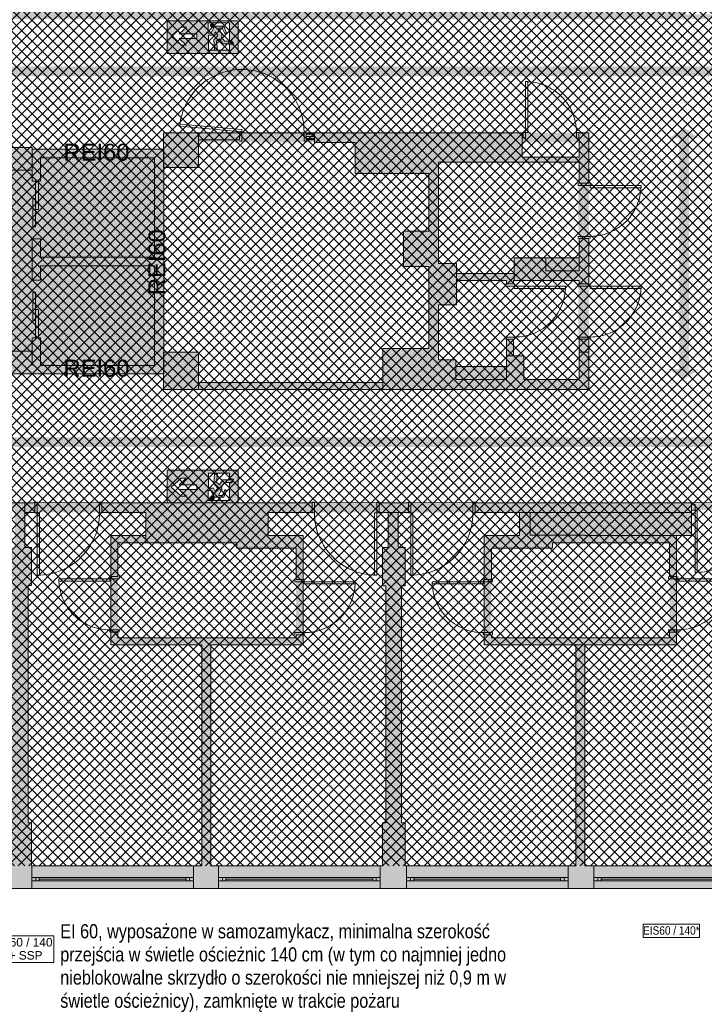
# Paper-space layout 'AP-03 STREFY POŻAROWE I EWAKUACJA - PIĘTRO 1' of a CAD drawing. Header units: millimetres. Extents: x 0 to 594, y -4 to 450.
# Tile 8 of 17: x 272 to 393, y 113 to 287. Entities that reach past the tile are written whole.
import ezdxf
from ezdxf.xclip import XClip

# ---------------------------------------------------------------- set-up
doc = ezdxf.new("R2010")
doc.units = ezdxf.units.MM
doc.header["$MEASUREMENT"] = 0
doc.header["$XCLIPFRAME"] = 0
for name, color, linetype, lineweight, true_color in [('A_ewakuacja_Nr_pióra__104', 7, 'Continuous', 5, 0x006532), ('A_podkład_Nr_pióra__254', 7, 'Continuous', 5, 0xfdfdfd), ('A_ppoż proj_Nr_pióra__104', 7, 'Continuous', 5, 0x006532), ('A_ppoż proj_Nr_pióra__21', 7, 'Continuous', 5, 0xfe9865)]:
    doc.layers.add(name, color=color, linetype=linetype, lineweight=lineweight, true_color=true_color)
for name, color, linetype, lineweight in [('A_ewakuacja_Nr_pióra__4', 94, 'Continuous', 18), ('A_niewidoczne_Nr_pióra__1', 7, 'Continuous', 20), ('A_podkład_Nr_pióra__2', 8, 'Continuous', 13), ('A_ppoż proj_Nr_pióra__1', 7, 'Continuous', 20), ('A_ppoż proj_Nr_pióra__4', 94, 'Continuous', 18), ('A_ppoż proj_Nr_pióra__81', 2, 'Continuous', 5)]:
    doc.layers.add(name, color=color, linetype=linetype, lineweight=lineweight)
doc.layers.add('A_podrys', color=7, linetype='Continuous')
doc.styles.add('STYL_AUTOMATYCZNY_1', font='arial.ttf')
doc.styles.add('STYL_AUTOMATYCZNY_2', font='ARIALN.TTF')
doc.styles.add('STYL_AUTOMATYCZNY_8', font='arial.ttf', dxfattribs={"width": 0.85})
doc.linetypes.add('BATTING', pattern='A,0,[1,AP-03 STREFY POŻAROWE I EWAKUACJA - PIĘTRO 11.Shx,S=4.001,R=0,X=0,Y=0],-4.001,0', length=4.001)

# ---------------------------------------------------------------- blocks, each defined once
blk = doc.blocks.new('Rysunek_1_1', base_point=(-1569.28, -182.96))
at = {"layer": 'A_ewakuacja_Nr_pióra__104', "linetype": 'Continuous', "lineweight": 0, "true_color": 0x004c26}
h = blk.add_hatch(color=118, dxfattribs=at)
h.paths.add_polyline_path([(310.2, 280.92), (310.2, 286.67), (297.71, 286.67), (297.71, 280.92)])
h.paths.add_polyline_path([(304.95, 286.31), (308.67, 286.31), (308.67, 283.19), (308.93, 283.19, -0.24241), (309.41, 282.53), (308.67, 282.53), (308.67, 281.48), (304.96, 281.48), (304.96, 284.11), (305.85, 284.11), (306.15, 284.71), (306.61, 284.08), (305.93, 283.28), (306.06, 281.51), (306.55, 281.51), (306.41, 283.06), (306.93, 283.51), (307.53, 282.6), (309.19, 282.6, 0.304489), (308.83, 283.07), (307.84, 283.07), (307.29, 283.86, 0.230447), (307.33, 284.35), (307.23, 284.53), (306.74, 285.37), (307.41, 285.37), (307.79, 284.55, 1.14772), (308.13, 284.69), (307.68, 285.7), (306.26, 285.7, 0.414214), (305.84, 285.29), (305.4, 284.49), (304.95, 284.49)], flags=0)
h.paths.add_polyline_path([(302.9, 284.34), (302.9, 283.53), (299.78, 283.52), (301.06, 282.35), (300.16, 282.35), (298.4, 283.95), (300.15, 285.54), (301.08, 285.54), (299.78, 284.34)], flags=0)
for points in [[(305.96, 286, 1), (305.37, 285.71, 1)], [(305.96, 202.16, 1), (305.37, 202.44, 1)]]:
    blk.add_hatch(color=118, dxfattribs=at).paths.add_polyline_path(points)
h = blk.add_hatch(color=118, dxfattribs=at)
h.paths.add_polyline_path([(310.2, 207.24), (297.71, 207.24), (297.71, 201.49), (310.2, 201.49)])
h.paths.add_polyline_path([(304.95, 201.85), (304.95, 203.67), (305.4, 203.67), (305.84, 202.87, 0.414214), (306.26, 202.46), (307.68, 202.46), (308.13, 203.46, 1.14772), (307.79, 203.61), (307.41, 202.78), (306.74, 202.78), (307.23, 203.63), (307.33, 203.8, 0.230447), (307.29, 204.3), (307.84, 205.08), (308.83, 205.08, 0.304489), (309.19, 205.55), (307.53, 205.55), (306.93, 204.65), (306.41, 205.1), (306.55, 206.64), (306.06, 206.64), (305.93, 204.88), (306.61, 204.08), (306.15, 203.45), (305.85, 204.05), (304.96, 204.05), (304.96, 206.68), (308.67, 206.68), (308.67, 205.63), (309.41, 205.63, -0.24241), (308.93, 204.97), (308.67, 204.97), (308.67, 201.85)], flags=0)
h.paths.add_polyline_path([(302.9, 203.82), (299.78, 203.82), (301.08, 202.62), (300.15, 202.62), (298.4, 204.21), (300.16, 205.81), (301.06, 205.81), (299.78, 204.64), (302.9, 204.63)], flags=0)
at = {"layer": 'A_podkład_Nr_pióra__254', "linetype": 'Continuous', "lineweight": 5, "true_color": 0xfdfdfd}
h = blk.add_hatch(color=7, dxfattribs=at)
h.paths.add_polyline_path([(70.72, 201.47), (70.72, 133.27), (538.72, 133.27), (538.72, 228.17), (538.22, 228.17), (538.22, 260.47), (538.72, 260.47), (538.72, 355.07), (202.42, 355.07), (202.42, 351.07), (203.62, 351.07), (203.62, 293.47), (203.62, 260.07), (207.62, 260.07), (207.92, 260.07), (207.92, 264.97), (215.52, 264.97), (215.52, 260.07), (215.52, 223.97), (215.52, 201.47), (204.02, 201.47), (203.62, 201.47), (203.62, 137.27), (173.22, 137.27), (173.22, 201.47), (168.73, 201.47), (168.73, 203.97), (168.72, 203.97), (168.72, 201.47), (153.32, 201.47), (153.32, 201.17), (152.82, 201.17), (152.82, 201.47), (152.67, 201.47), (152.27, 201.47), (152.27, 201.17), (152.67, 201.17), (152.67, 200.17), (153.32, 200.17), (153.32, 199.87), (153.72, 199.87), (153.72, 197.17), (154.48, 197.17), (154.48, 193.37), (154.48, 192.87), (154.48, 185.37), (146.5, 185.37), (146.48, 185.37), (146.48, 184.87), (154.48, 184.87), (154.48, 184.37), (154.48, 179.45), (171.42, 179.45), (171.42, 171.47), (171.42, 155.02), (171.42, 148.07), (170.32, 148.07), (170.32, 145.47), (170.32, 136.57), (141.72, 136.57), (141.72, 137.27), (141.72, 148.07), (141.12, 148.07), (141.12, 171.47), (141.12, 186.87), (141.92, 186.87), (141.92, 193.67), (141.12, 193.67), (141.12, 199.87), (144.32, 199.87), (144.32, 200.17), (144.97, 200.17), (144.97, 201.17), (144.82, 201.17), (144.32, 201.17), (144.32, 201.47), (137.12, 201.47), (137.12, 201.17), (136.47, 201.17), (136.47, 200.87), (136.47, 200.17), (137.12, 200.17), (137.12, 199.87), (139.12, 199.87), (139.12, 193.67), (137.92, 193.67), (137.92, 191.17), (127.92, 191.17), (127.92, 195.77), (127.92, 199.87), (129.12, 199.87), (129.12, 200.17), (129.77, 200.17), (129.77, 200.87), (129.77, 201.17), (129.12, 201.17), (129.12, 201.47), (121.22, 201.47), (121.22, 199.87), (122.12, 199.87), (122.12, 195.77), (122.12, 190.17), (122.12, 184.27), (127.32, 184.27), (139.12, 184.27), (139.12, 148.07), (137.92, 148.07), (137.92, 137.27), (137.62, 137.27), (109.07, 137.27), (104.72, 137.27), (94.72, 137.27), (94.72, 161.47), (101.72, 161.47), (101.72, 195.37), (104.62, 195.37), (104.62, 199.87), (112.22, 199.87), (112.22, 201.47), (91.52, 201.47), (91.52, 201.17), (90.87, 201.17), (90.87, 200.17, -0.009743), (90.86, 199.87), (97.62, 199.87), (97.62, 195.37), (100.12, 195.37), (100.12, 163.07), (93.12, 163.07), (93.12, 137.27), (76.17, 137.27), (76.12, 137.27), (76.12, 199.87), (83.17, 199.87), (83.57, 199.87), (83.57, 200.17), (83.17, 200.17), (83.17, 201.17), (82.52, 201.17), (82.52, 201.47)])
h.paths.add_polyline_path([(171.42, 180.45), (155.48, 180.45), (155.48, 197.17), (159.62, 197.17), (159.62, 199.87), (168.42, 199.87), (168.42, 195.87), (171.42, 195.87)], flags=0)
h.paths.add_polyline_path([(246.22, 266.87), (205.22, 266.87), (205.22, 286.97), (219.62, 286.97), (246.22, 286.97), (249.12, 286.97), (253.18, 286.97), (257.72, 286.97), (268.72, 286.97), (268.72, 288.77), (257.72, 288.77), (257.72, 288.67), (249.52, 288.67), (249.52, 292.77), (255.72, 292.77), (255.72, 300.52), (254.47, 300.52), (254.47, 294.97), (243.47, 294.97), (243.47, 294.02), (223.07, 294.02), (222.87, 294.02), (222.87, 300.52), (221.62, 300.52), (221.62, 292.77), (227.82, 292.77), (227.82, 288.67), (219.62, 288.67), (205.22, 288.67), (205.22, 294.97), (207.62, 294.97), (207.62, 301.67), (205.52, 301.67), (205.52, 343.57), (207.62, 343.57), (207.62, 351.07), (238.82, 351.07), (238.82, 312.07), (221.62, 312.07), (221.62, 300.92), (222.87, 300.92), (222.87, 310.82), (243.47, 310.82), (254.47, 310.82), (254.47, 310.32), (255.72, 310.32), (255.92, 309.92), (254.47, 309.92), (254.47, 300.92), (255.92, 300.92), (255.92, 309.92), (255.92, 310), (255.72, 310.32), (255.72, 312.07), (239.62, 312.07), (239.62, 351.07), (240.57, 351.07), (269.12, 351.07), (269.72, 351.07), (269.72, 343.47), (270.32, 343.47), (270.32, 301.67), (269.72, 301.67), (269.72, 294.77), (270.72, 294.77), (270.72, 288.67), (269.12, 288.67), (269.12, 286.97), (273.07, 286.97), (276.8, 286.97), (370.4, 286.97), (379.89, 286.97), (467.62, 286.97), (467.62, 266.77), (467.12, 266.77), (467.12, 264.87), (467.72, 264.87), (467.72, 252.87), (467.12, 252.87), (467.12, 251.62), (467.72, 251.62), (467.72, 242.32), (456.07, 242.32), (456.07, 251.62), (457.32, 251.62), (457.32, 252.87), (450.42, 252.87), (450.42, 264.87), (457.32, 264.87), (457.32, 266.77), (401.62, 266.77), (401.62, 221.77), (457.02, 221.77), (457.02, 223.57), (450.42, 223.57), (450.42, 241.07), (467.72, 241.07), (467.72, 223.57), (467.02, 223.57), (467.02, 221.77), (497.32, 221.77), (497.32, 224.77), (531.32, 224.77), (531.32, 220.97), (534.02, 220.97), (534.02, 201.57), (401.62, 201.57), (375.22, 201.57), (375.22, 201.48), (297.02, 201.48), (261.03, 201.48), (246.22, 201.48), (217.12, 201.48), (217.12, 222.07), (246.22, 222.07), (246.22, 222.87), (249.12, 222.87), (249.12, 224.28), (289.02, 224.28), (297.02, 224.27), (297.02, 221.47), (372.22, 221.47), (372.22, 266.87), (370.4, 266.87), (322.27, 266.87), (322.27, 265.62), (323.72, 265.62), (323.72, 265.17), (330.92, 265.17), (330.92, 259.67), (343.92, 259.67), (343.92, 249.47), (339.42, 249.47), (339.42, 243.27), (343.92, 243.27), (343.92, 228.77), (335.82, 228.77), (335.82, 222.72), (303.22, 222.72), (303.22, 228.07), (297.12, 228.07), (297.12, 260.77), (303.22, 260.77), (303.22, 265.62), (310.47, 265.62), (310.47, 266.87), (297.02, 266.87), (297.02, 263.97), (273.82, 263.97), (273.82, 264.26), (249.12, 264.26), (249.12, 265.37), (246.22, 265.37)], flags=0)
h.paths.add_polyline_path([(207.97, 137.27), (207.22, 137.27), (207.22, 140.17), (207.62, 140.17), (207.62, 145.27), (207.62, 177.57), (237.57, 177.57), (237.57, 180.62), (236.32, 180.62), (236.32, 178.82), (207.62, 178.82), (207.62, 182.67), (207.62, 194.12), (218.97, 194.12), (218.97, 197.02), (236.32, 197.02), (236.32, 195.77), (236.32, 190.42), (237.57, 190.42), (237.57, 195.77), (244.62, 195.77), (244.62, 200.22), (250.62, 200.22), (251.02, 200.12), (262.02, 200.12), (262.42, 200.22), (270.72, 200.22), (270.72, 193.57), (269.72, 193.57), (269.72, 186.87), (270.32, 186.87), (270.32, 144.87), (269.72, 144.87), (269.72, 137.27), (269.12, 137.27), (240.57, 137.27), (236.52, 137.27)], flags=0)
h.paths.add_polyline_path([(287.72, 288.67), (272.52, 288.67), (272.52, 294.77), (273.72, 294.77), (273.72, 301.67), (273.12, 301.67), (273.12, 343.47), (273.72, 343.47), (273.72, 351.07), (304.32, 351.07), (304.32, 312.07), (287.72, 312.07), (287.72, 301.67), (287.72, 294.77), (287.72, 292.77), (293.92, 292.77), (293.92, 288.67)], flags=0)
h.paths.add_polyline_path([(273.72, 193.57), (272.52, 193.57), (272.52, 199.77), (274.32, 199.77), (293.92, 199.77), (293.92, 195.67), (287.72, 195.67), (287.72, 178.62), (287.72, 176.37), (303.82, 176.37), (303.82, 137.27), (302.32, 137.27), (273.77, 137.27), (273.72, 137.27), (273.72, 143.07), (273.72, 144.87), (273.12, 144.87), (273.12, 186.87), (273.72, 186.87), (273.72, 191.77)], flags=0)
h.paths.add_polyline_path([(288.97, 310.82), (309.97, 310.82), (320.37, 310.82), (320.37, 294.97), (309.97, 294.97), (309.97, 294.02), (288.97, 294.02)], flags=0)
h.paths.add_polyline_path([(288.97, 194.42), (309.97, 194.42), (309.97, 193.47), (320.47, 193.47), (320.47, 177.62), (309.97, 177.62), (288.97, 177.62)], flags=0)
h.paths.add_polyline_path([(305.42, 137.27), (305.42, 176.37), (321.72, 176.37), (321.72, 195.67), (315.52, 195.67), (315.52, 199.77), (321.72, 199.77), (335.72, 199.77), (336.72, 199.77), (336.72, 193.57), (335.72, 193.57), (335.72, 186.77), (336.32, 186.77), (336.32, 144.87), (335.72, 144.87), (335.72, 137.27), (321.72, 137.27)], flags=0)
h.paths.add_polyline_path([(305.92, 312.07), (305.92, 351.07), (335.62, 351.07), (335.62, 343.47), (336.22, 343.47), (336.22, 301.67), (335.62, 301.67), (335.62, 294.77), (336.82, 294.77), (336.82, 288.67), (315.42, 288.67), (315.42, 292.77), (321.62, 292.77), (321.62, 312.07)], flags=0)
h.paths.add_polyline_path([(338.52, 193.57), (338.52, 199.77), (359.92, 199.77), (359.92, 195.67), (353.72, 195.67), (353.72, 176.37), (369.92, 176.37), (369.92, 144.87), (369.92, 137.27), (339.72, 137.27), (339.72, 144.87), (339.12, 144.87), (339.12, 176.37), (339.12, 186.77), (339.72, 186.77), (339.72, 193.57)], flags=0)
h.paths.add_polyline_path([(340.32, 288.67), (338.62, 288.67), (338.62, 294.77), (339.72, 294.77), (339.72, 299.87), (339.72, 301.67), (339.12, 301.67), (339.12, 312.57), (340.12, 312.57), (340.12, 313.82), (339.12, 313.82), (339.12, 343.47), (339.82, 343.47), (339.82, 351.07), (339.87, 351.07), (368.42, 351.07), (370.42, 351.07), (370.42, 313.82), (369.82, 313.82), (369.82, 312.57), (379.97, 312.57), (379.97, 294.42), (358.97, 294.42), (358.97, 302.57), (353.97, 302.57), (353.97, 312.57), (360.02, 312.57), (360.02, 313.82), (351.92, 313.82), (351.92, 312.57), (352.72, 312.57), (352.72, 301.32), (357.72, 301.32), (357.72, 288.67), (352.12, 288.67), (352.12, 287.82), (351.72, 287.82), (351.72, 288.77), (340.72, 288.77), (340.72, 287.82), (340.32, 287.82)], flags=0)
h.paths.add_polyline_path([(345.62, 226.77), (345.62, 236.47), (348.82, 236.47), (348.82, 240.77), (357.62, 240.77), (357.62, 240.17), (358.87, 240.17), (358.87, 240.77), (359.02, 240.77), (370.52, 240.77), (370.52, 240.17), (371.37, 240.17), (371.37, 239.77), (370.32, 239.77), (370.32, 230.77), (371.37, 230.77), (371.37, 230.37), (370.52, 230.37), (370.52, 228.07), (370.52, 223.27), (360.72, 223.27), (360.72, 227.47), (358.87, 227.47), (358.87, 230.37), (357.62, 230.37), (357.62, 227.47), (357.62, 225.57), (348.72, 225.57), (348.72, 226.77)], flags=0)
h.paths.add_polyline_path([(345.62, 261.67), (370.52, 261.67), (370.52, 257.97), (371.37, 257.97), (371.37, 257.57), (370.32, 257.57), (370.32, 248.57), (371.37, 248.57), (371.37, 248.17), (370.52, 248.17), (370.52, 244.77), (364.62, 244.77), (359.02, 244.77), (359.02, 242.02), (348.82, 242.02), (348.82, 243.77), (345.62, 243.77)], flags=0)
h.paths.add_polyline_path([(365.77, 177.62), (354.97, 177.62), (354.97, 193.47), (365.77, 193.47), (365.77, 194.42), (386.47, 194.42), (386.47, 177.62)], flags=0)
h.paths.add_polyline_path([(360.42, 265.97), (360.62, 265.97), (360.62, 266.42), (361.02, 266.42), (361.02, 265.92), (370.02, 265.92), (370.02, 266.42), (370.42, 266.42), (370.42, 265.97), (370.52, 265.97), (370.52, 262.57), (360.42, 262.57)], flags=0)
h.paths.add_polyline_path([(371.5, 195.67), (371.52, 195.77), (371.52, 195.67), (390.32, 195.67), (390.32, 200.17), (390.97, 200.17), (401.97, 200.17), (402.62, 200.17), (402.62, 199.87), (402.72, 199.87), (402.72, 193.77), (401.72, 193.77), (401.72, 186.97), (402.72, 186.97), (402.72, 145.07), (401.72, 145.07), (401.72, 137.27), (401.62, 137.27), (373.07, 137.27), (371.52, 137.27), (371.52, 176.37), (387.72, 176.37), (387.72, 178.62), (387.72, 179.02), (387.72, 188.02), (387.72, 188.42), (387.72, 195.67)], flags=0)
h.paths.add_polyline_path([(372.12, 339.77), (387.22, 339.77), (402.02, 339.77), (402.02, 312.57), (402.02, 287.82), (389.37, 287.82), (389.37, 294.42), (381.22, 294.42), (381.22, 312.57), (387.22, 312.57), (387.22, 313.82), (372.12, 313.82)], flags=0)
h.paths.add_polyline_path([(403.32, 294.87), (405.72, 294.87), (405.72, 301.77), (403.52, 301.77), (403.52, 339.77), (404.82, 339.77), (404.82, 343.47), (405.72, 343.47), (405.72, 351.07), (435.72, 351.07), (435.72, 343.47), (435.72, 312.07), (419.72, 312.07), (419.72, 292.77), (425.92, 292.77), (425.92, 288.67), (403.32, 288.67), (403.32, 292.77)], flags=0)
h.paths.add_polyline_path([(403.42, 228.97), (403.42, 259.37), (406.42, 259.37), (406.42, 265.17), (431.42, 265.17), (431.42, 223.57), (406.42, 223.57), (406.42, 228.97)], flags=0)
h.paths.add_polyline_path([(404.62, 199.87), (419.72, 199.87), (425.92, 199.87), (425.92, 195.77), (419.72, 195.77), (419.72, 193.77), (419.72, 186.97), (419.72, 184.1), (419.72, 179.12), (419.72, 178.72), (419.72, 176.47), (435.82, 176.47), (435.82, 137.27), (434.52, 137.27), (405.97, 137.27), (405.72, 137.27), (405.72, 143.27), (405.72, 145.07), (404.62, 145.07), (404.62, 178.72), (404.62, 180.8), (404.62, 186.97), (405.72, 186.97), (405.72, 193.77), (404.62, 193.77)], flags=0)
h.paths.add_polyline_path([(420.97, 177.72), (420.97, 193.57), (420.97, 194.52), (441.57, 194.52), (441.57, 193.57), (452.37, 193.57), (452.37, 177.72)], flags=0)
h.paths.add_polyline_path([(420.97, 310.82), (452.37, 310.82), (452.37, 294.97), (441.87, 294.97), (441.87, 294.02), (420.97, 294.02), (420.97, 294.97)], flags=0)
h.paths.add_polyline_path([(449.02, 227.67), (432.22, 227.67), (432.22, 262.07), (449.02, 262.07)], flags=0)
h.paths.add_polyline_path([(437.42, 312.07), (437.42, 351.07), (467.62, 351.07), (467.62, 343.47), (468.82, 343.47), (468.82, 301.77), (467.62, 301.77), (467.62, 294.87), (468.67, 294.87), (468.67, 288.67), (453.62, 288.67), (447.42, 288.67), (447.42, 292.77), (453.62, 292.77), (453.62, 294.87), (453.62, 312.07)], flags=0)
h.paths.add_polyline_path([(437.42, 176.47), (453.62, 176.47), (453.62, 195.77), (447.42, 195.77), (447.42, 199.87), (467.02, 199.87), (467.62, 199.87), (468.52, 199.87), (468.52, 193.77), (467.62, 193.77), (467.62, 186.97), (468.52, 186.97), (468.52, 145.07), (467.62, 145.07), (467.62, 137.27), (467.42, 137.27), (438.87, 137.27), (437.42, 137.27)], flags=0)
h.paths.add_polyline_path([(467.63, 272), (467.63, 285.37), (468.41, 285.37), (468.41, 285.47), (468.41, 286.17), (468.41, 286.97), (470.47, 286.97), (470.47, 287.32), (471.12, 287.32), (471.12, 288.32), (470.47, 288.32), (470.47, 294.87), (471.62, 294.87), (471.62, 299.97), (471.62, 301.77), (470.62, 301.77), (470.62, 343.47), (471.62, 343.47), (471.62, 351.07), (471.97, 351.07), (500.52, 351.07), (501.62, 351.07), (501.62, 322.07), (483.92, 322.07), (483.92, 292.67), (485.17, 292.67), (485.17, 320.82), (499.52, 320.82), (500.27, 320.82), (500.27, 311.32), (499.52, 311.32), (499.52, 292.67), (501.62, 292.67), (500.27, 292.67), (499.52, 292.67), (485.17, 292.67), (482.32, 292.67), (482.32, 288.67), (482.27, 288.67), (482.27, 288.32), (481.62, 288.32), (481.62, 298.82), (481.22, 298.82), (481.22, 288.32), (481.62, 288.32), (481.62, 287.32), (482.27, 287.32), (482.27, 286.97), (521.52, 286.97), (521.52, 287.27), (522.17, 287.27), (532.67, 287.27), (533.32, 287.27), (533.32, 286.97), (534.02, 286.97), (534.02, 267.97), (531.02, 267.97), (531.02, 263.87), (521.02, 263.87), (521.02, 266.27), (516.52, 266.27), (516.52, 263.87), (497.32, 263.87), (497.32, 266.87), (486.32, 266.87), (486.32, 261.27), (484.12, 261.27), (484.12, 261.26), (482.52, 261.26), (473.52, 261.26), (471.92, 261.26), (471.92, 264.87), (469.62, 264.87), (469.62, 266.77), (468.42, 266.77), (468.42, 270.4), (468.41, 271.2), (469.16, 271.2), (476.66, 271.2), (477.41, 271.2), (477.41, 271.9), (477.31, 271.9), (477.31, 272), (476.66, 272), (469.16, 272), (468.51, 272), (468.51, 271.9), (468.41, 271.9), (468.41, 272)], flags=0)
h.paths.add_polyline_path([(471.62, 145.07), (470.32, 145.07), (470.32, 186.97), (471.62, 186.97), (471.62, 191.97), (471.62, 193.77), (470.32, 193.77), (470.32, 199.87), (470.42, 199.87), (470.42, 200.17), (482.22, 200.17), (482.22, 195.57), (487.62, 195.57), (487.62, 188.02), (488.87, 188.02), (488.87, 193.32), (498.87, 193.32), (498.87, 194.77), (520.32, 194.77), (520.32, 182.77), (501.52, 182.77), (501.52, 177.72), (488.87, 177.72), (488.87, 178.22), (487.62, 178.22), (487.62, 176.47), (501.52, 176.47), (501.52, 137.27), (500.52, 137.27), (471.97, 137.27), (471.62, 137.27), (471.62, 143.27)], flags=0)
h.paths.add_polyline_path([(502.82, 306.07), (511.82, 306.07), (511.82, 309.97), (503.52, 309.97), (503.52, 319.17), (503.42, 319.17), (503.42, 327.77), (507.92, 327.77), (507.92, 332.47), (503.42, 332.47), (503.42, 351.07), (504.72, 351.07), (533.27, 351.07), (533.32, 351.07), (533.32, 288.27), (522.17, 288.27), (521.52, 288.27), (521.52, 288.57), (512.12, 288.57), (512.12, 293.07), (502.82, 293.07)], flags=0)
h.paths.add_polyline_path([(503.32, 137.27), (503.32, 178.77), (513.52, 178.77), (513.52, 181.77), (521.32, 181.77), (521.32, 199.97), (522.32, 199.97), (522.32, 200.57), (522.97, 200.57), (532.67, 200.57), (533.32, 200.57), (533.32, 137.27), (504.77, 137.27)], flags=0)
h.paths.add_polyline_path([(520.52, 263.87), (517.02, 263.87), (517.02, 265.77), (520.52, 265.77)], flags=0)
blk.add_hatch(color=7, dxfattribs=at).paths.add_polyline_path([(310.87, 266.87), (310.87, 265.42), (321.87, 265.42), (321.87, 266.87)])
at = {"layer": 'A_ppoż proj_Nr_pióra__104', "linetype": 'Continuous', "lineweight": 5, "true_color": 0x006532}
for points in [[(222.39, 275.15), (222.39, 276.92), (452.3, 276.92), (452.3, 275.15), (454.11, 277.77), (452.3, 280.39), (452.3, 278.62), (222.39, 278.62), (222.39, 280.39), (220.59, 277.77)], [(386.42, 265.94), (388.19, 265.94), (388.19, 225.09), (386.42, 225.09), (389.04, 223.28), (391.66, 225.09), (389.89, 225.09), (389.89, 265.94), (391.66, 265.94), (389.04, 267.74)], [(235, 209.55), (235, 211.32), (444.48, 211.32), (444.48, 209.55), (446.28, 212.17), (444.48, 214.78), (444.48, 213.02), (235, 213.02), (235, 214.78), (233.2, 212.17)]]:
    blk.add_hatch(color=128, dxfattribs=at).paths.add_polyline_path(points)
at = {"layer": 'A_ppoż proj_Nr_pióra__21', "linetype": 'Continuous', "lineweight": 5, "true_color": 0xfe9865}
h = blk.add_hatch(dxfattribs=at)
h.set_pattern_fill('bloczki_betonowe_0001', color=21, style=0, pattern_type=2)
h.set_pattern_definition([(45, (-1569.2778, -182.9554), (-0.9192388, 0.9192388), []), (135, (-1569.2778, -182.9554), (0.9192388, 0.9192388), [])])
h.paths.add_polyline_path([(207.22, 201.47), (207.22, 137.27), (533.32, 137.27), (533.32, 351.07), (205.52, 351.07), (205.52, 264.97), (215.52, 264.97), (215.52, 201.47)])
at = {"layer": 'A_ppoż proj_Nr_pióra__4', "linetype": 'Continuous', "lineweight": 0, "true_color": 0x002000}
for points in [[(295.42, 262.47), (295.42, 263.97), (246.22, 263.97), (246.22, 262.47)], [(295.42, 263.97), (295.42, 224.27), (297.12, 224.27), (297.12, 263.97)], [(295.42, 225.77), (246.22, 225.77), (246.22, 224.27), (295.42, 224.27)]]:
    blk.add_hatch(color=98, dxfattribs=at).paths.add_polyline_path(points)
at = {"layer": 'A_ppoż proj_Nr_pióra__81', "linetype": 'Continuous', "lineweight": 0, "true_color": 0x3f3f00}
for points in [[(372.22, 265.17), (372.22, 266.87), (297.02, 266.87), (297.02, 265.17)], [(297.02, 265.17), (297.02, 260.77), (298.68, 260.77), (298.68, 265.17)], [(370.52, 265.24), (370.52, 222.67), (372.22, 222.67), (372.22, 265.24)], [(297.02, 222.72), (298.38, 222.72), (298.38, 228.07), (297.02, 228.07)], [(297.02, 221.47), (372.22, 221.47), (372.22, 222.72), (297.02, 222.72)], [(538.72, 200.22), (538.72, 201.47), (217.12, 201.47), (217.12, 200.22)]]:
    blk.add_hatch(color=48, dxfattribs=at).paths.add_polyline_path(points)
at = {"layer": 'A_ewakuacja_Nr_pióra__4', "color": 94, "linetype": 'Continuous', "lineweight": 18, "flags": 128}
for points in [[(297.71, 286.67), (310.2, 286.67), (310.2, 280.92), (297.71, 280.92)], [(302.9, 283.53), (302.9, 284.34), (299.78, 284.34), (301.08, 285.54), (300.15, 285.54), (298.4, 283.95), (300.16, 282.35), (301.06, 282.35), (299.78, 283.52)], [(297.71, 201.49), (310.2, 201.49), (310.2, 207.24), (297.71, 207.24)], [(302.9, 204.63), (302.9, 203.82), (299.78, 203.82), (301.08, 202.62), (300.15, 202.62), (298.4, 204.21), (300.16, 205.81), (301.06, 205.81), (299.78, 204.64)]]:
    blk.add_lwpolyline(points, close=True, dxfattribs=at)
for points in [[(304.96, 281.48), (304.96, 284.11), (305.85, 284.11), (306.15, 284.71), (306.61, 284.08), (305.93, 283.28), (306.06, 281.51), (306.55, 281.51), (306.41, 283.06), (306.93, 283.51), (307.53, 282.6), (309.19, 282.6, 0.304489), (308.83, 283.07), (307.84, 283.07), (307.29, 283.86, 0.230447), (307.33, 284.35), (307.23, 284.53), (306.74, 285.37), (307.41, 285.37), (307.79, 284.55, 1.14772), (308.13, 284.69), (307.68, 285.7), (306.26, 285.7, 0.414214), (305.84, 285.29), (305.4, 284.49), (304.95, 284.49), (304.95, 286.31), (308.67, 286.31), (308.67, 283.19), (308.93, 283.19, -0.24241), (309.41, 282.53), (308.67, 282.53), (308.67, 281.48)], [(304.96, 206.68), (304.96, 204.05), (305.85, 204.05), (306.15, 203.45), (306.61, 204.08), (305.93, 204.88), (306.06, 206.64), (306.55, 206.64), (306.41, 205.1), (306.93, 204.65), (307.53, 205.55), (309.19, 205.55, -0.304489), (308.83, 205.08), (307.84, 205.08), (307.29, 204.3, -0.230447), (307.33, 203.8), (307.23, 203.63), (306.74, 202.78), (307.41, 202.78), (307.79, 203.61, -1.14772), (308.13, 203.46), (307.68, 202.46), (306.26, 202.46, -0.414214), (305.84, 202.87), (305.4, 203.67), (304.95, 203.67), (304.95, 201.85), (308.67, 201.85), (308.67, 204.97), (308.93, 204.97, 0.24241), (309.41, 205.63), (308.67, 205.63), (308.67, 206.68)]]:
    blk.add_lwpolyline(points, format="xyb", close=True, dxfattribs=at)
at = {"layer": 'A_ewakuacja_Nr_pióra__4', "color": 94, "linetype": 'Continuous', "lineweight": 18}
for centre in [(305.67, 285.86), (305.67, 202.3)]:
    blk.add_circle(centre, 0.328, dxfattribs=at)
at = {"layer": 'A_podkład_Nr_pióra__2', "color": 8, "linetype": 'Continuous', "lineweight": 13}
for p, q in [((361.02, 265.92), (361.02, 275.92)), ((361.42, 275.92), (361.02, 275.92)), ((361.42, 266.92), (361.42, 275.92)), ((299.95, 268.43), (299.91, 268.03)), ((310.9, 267.47), (299.95, 268.43)), ((297.02, 266.87), (297.02, 260.77)), ((360.62, 266.87), (297.02, 266.87)), ((299.91, 268.03), (310.87, 267.07)), ((303.22, 260.77), (303.22, 266.87)), ((310.87, 267.07), (310.47, 267.07)), ((310.47, 265.62), (310.47, 266.87)), ((310.87, 267.07), (310.9, 267.47)), ((310.87, 265.42), (310.87, 267.07)), ((321.87, 265.42), (321.87, 267.07)), ((321.87, 267.07), (322.27, 267.07)), ((322.27, 266.87), (322.27, 265.62)), ((322.27, 266.74), (323.72, 266.74)), ((322.27, 266.62), (323.72, 266.62)), ((323.72, 266.87), (323.72, 265.17)), ((360.42, 262.57), (360.42, 266.87)), ((361.42, 266.92), (360.62, 266.92)), ((360.62, 265.97), (360.62, 266.87)), ((370.02, 265.92), (370.02, 266.92)), ((370.02, 266.92), (370.42, 266.92)), ((370.42, 266.87), (370.42, 265.97)), ((372.22, 266.87), (370.42, 266.87)), ((372.22, 257.97), (372.22, 266.87)), ((303.22, 265.62), (310.47, 265.62)), ((310.47, 265.42), (310.87, 265.42)), ((322.27, 265.42), (321.87, 265.42)), ((322.27, 265.87), (323.72, 265.87)), ((322.27, 265.74), (323.72, 265.74)), ((322.27, 265.62), (323.72, 265.62)), ((323.72, 265.17), (330.92, 265.17)), ((330.92, 265.17), (330.92, 259.67)), ((360.42, 265.97), (360.62, 265.97)), ((360.62, 265.92), (361.02, 265.92)), ((370.42, 265.92), (370.02, 265.92)), ((370.42, 265.97), (370.52, 265.97)), ((370.52, 265.97), (370.52, 262.57)), ((273.82, 264.27), (270.22, 264.27)), ((273.82, 264.27), (273.82, 258.32)), ((297.12, 263.97), (273.82, 263.97)), ((297.12, 224.27), (297.12, 263.97)), ((275.32, 258.32), (275.32, 262.47)), ((275.32, 262.47), (295.42, 262.47)), ((295.42, 262.47), (295.42, 244.87)), ((345.62, 261.67), (370.52, 261.67)), ((345.62, 243.77), (345.62, 261.67)), ((370.52, 262.57), (360.42, 262.57)), ((370.52, 261.67), (370.52, 257.97)), ((270.22, 260.27), (273.82, 260.27)), ((297.02, 260.77), (303.22, 260.77)), ((330.92, 259.67), (343.92, 259.67)), ((343.92, 259.67), (343.92, 249.47)), ((273.82, 258.32), (275.32, 258.32)), ((274.42, 253.32), (274.42, 258.32)), ((274.42, 258.32), (274.92, 258.32)), ((274.92, 258.32), (274.92, 253.32)), ((370.32, 257.97), (370.32, 257.57)), ((370.52, 257.97), (372.22, 257.97)), ((372.42, 257.17), (372.42, 257.97)), ((370.32, 257.57), (381.42, 257.57)), ((372.42, 257.17), (381.42, 257.17)), ((381.42, 257.17), (381.42, 257.57)), ((274.42, 255.26), (273.92, 255.26)), ((273.92, 255.26), (273.92, 250.26)), ((274.42, 250.26), (274.42, 255.26)), ((274.92, 253.32), (274.42, 253.32)), ((274.42, 250.26), (273.92, 250.26)), ((343.92, 249.47), (339.42, 249.47)), ((339.42, 249.47), (339.42, 243.27)), ((275.32, 248.14), (273.82, 248.14)), ((273.82, 248.14), (273.82, 240.8)), ((275.32, 244.87), (275.32, 248.14)), ((370.32, 248.17), (370.32, 248.57)), ((370.32, 248.57), (372.42, 248.57)), ((372.22, 248.17), (370.52, 248.17)), ((370.52, 248.17), (370.52, 242.47)), ((372.22, 240.17), (372.22, 248.17)), ((372.42, 248.57), (372.42, 248.17)), ((295.42, 244.87), (275.32, 244.87)), ((348.82, 243.77), (345.62, 243.77)), ((348.82, 236.47), (348.82, 243.77)), ((364.62, 244.77), (359.02, 244.77)), ((359.02, 244.77), (359.02, 240.77)), ((364.62, 242.47), (364.62, 244.77)), ((370.52, 244.77), (364.62, 244.77)), ((275.32, 240.8), (275.32, 243.37)), ((275.32, 243.37), (295.42, 243.37)), ((295.42, 243.37), (295.42, 225.77)), ((339.42, 243.27), (343.92, 243.27)), ((343.92, 228.77), (343.92, 243.27)), ((348.82, 242.02), (359.02, 242.02)), ((370.52, 242.47), (364.62, 242.47)), ((273.82, 240.8), (275.32, 240.8)), ((348.82, 240.77), (357.62, 240.77)), ((357.62, 240.77), (357.62, 240.17)), ((358.87, 240.77), (370.52, 240.77)), ((358.87, 240.17), (358.87, 240.77)), ((370.52, 240.77), (370.52, 240.17)), ((273.92, 233.71), (273.92, 238.71)), ((274.42, 238.71), (273.92, 238.71)), ((274.42, 238.71), (274.42, 233.71)), ((357.42, 240.17), (357.42, 239.77)), ((357.42, 239.77), (368.07, 239.77)), ((357.62, 240.17), (358.87, 240.17)), ((359.07, 239.37), (359.07, 240.17)), ((359.07, 239.37), (368.07, 239.37)), ((368.07, 239.37), (368.07, 239.77)), ((370.32, 240.17), (370.32, 239.77)), ((370.32, 239.77), (381.42, 239.77)), ((370.52, 240.17), (372.22, 240.17)), ((372.42, 239.37), (372.42, 240.17)), ((372.42, 239.37), (381.42, 239.37)), ((381.42, 239.37), (381.42, 239.77)), ((274.92, 235.65), (274.42, 235.65)), ((274.42, 235.65), (274.42, 230.65)), ((274.92, 230.65), (274.92, 235.65)), ((345.62, 226.77), (345.62, 236.47)), ((345.62, 236.47), (348.82, 236.47)), ((274.42, 233.71), (273.92, 233.71)), ((275.32, 230.65), (273.82, 230.65)), ((273.82, 230.65), (273.82, 225.77)), ((274.42, 230.65), (274.92, 230.65)), ((275.32, 225.77), (275.32, 230.65)), ((357.42, 230.37), (357.42, 230.77)), ((357.42, 230.77), (359.07, 230.77)), ((357.62, 230.37), (357.62, 223.27)), ((358.87, 230.37), (357.62, 230.37)), ((358.87, 227.47), (358.87, 230.37)), ((359.07, 230.77), (359.07, 230.37)), ((370.32, 230.37), (370.32, 230.77)), ((370.32, 230.77), (372.42, 230.77)), ((370.52, 230.37), (370.52, 223.27)), ((372.22, 230.37), (370.52, 230.37)), ((372.22, 221.47), (372.22, 230.37)), ((372.42, 230.77), (372.42, 230.37)), ((273.82, 228.27), (270.22, 228.27)), ((303.22, 228.07), (297.02, 228.07)), ((297.02, 228.07), (297.02, 221.47)), ((303.22, 221.47), (303.22, 228.07)), ((343.92, 228.77), (335.82, 228.77)), ((335.82, 228.77), (335.82, 221.47)), ((370.52, 228.07), (372.22, 228.07)), ((348.72, 226.77), (345.62, 226.77)), ((348.72, 223.27), (348.72, 226.77)), ((360.72, 227.47), (357.62, 227.47)), ((360.72, 223.27), (360.72, 227.47)), ((295.42, 225.77), (275.32, 225.77)), ((357.62, 225.57), (348.72, 225.57)), ((261.32, 224.27), (297.12, 224.27)), ((273.82, 224.27), (273.82, 224.27)), ((357.62, 223.27), (348.72, 223.27)), ((370.52, 223.27), (360.72, 223.27)), ((297.02, 221.47), (372.22, 221.47)), ((335.82, 222.72), (303.22, 222.72)), ((244.62, 201.47), (533.32, 201.57)), ((274.32, 201.47), (262.42, 201.47)), ((272.52, 193.57), (272.52, 201.47)), ((274.22, 201.57), (274.72, 201.57)), ((274.32, 201.47), (522.19, 201.57)), ((274.32, 199.77), (274.32, 201.47)), ((274.72, 201.57), (274.72, 188.67)), ((286.22, 201.57), (285.72, 201.57)), ((285.72, 201.57), (285.72, 199.67)), ((286.12, 201.47), (286.12, 199.77)), ((323.32, 201.47), (286.12, 201.47)), ((323.22, 201.57), (323.72, 201.57)), ((323.32, 199.77), (323.32, 201.47)), ((323.72, 201.57), (323.72, 199.67)), ((335.22, 201.57), (334.72, 201.57)), ((334.72, 201.57), (334.72, 188.67)), ((335.12, 201.47), (335.12, 199.77)), ((340.32, 201.47), (335.12, 201.47)), ((340.22, 201.57), (340.72, 201.57)), ((340.32, 199.77), (340.32, 201.47)), ((340.72, 201.57), (340.72, 188.67)), ((352.22, 201.57), (351.72, 201.57)), ((351.72, 201.57), (351.72, 199.67)), ((352.12, 201.47), (352.12, 199.77)), ((390.32, 201.47), (352.12, 201.47)), ((390.32, 201.47), (390.32, 195.67)), ((390.97, 201.17), (390.32, 201.17)), ((390.32, 200.17), (391.37, 200.17)), ((390.97, 189.17), (390.97, 201.17)), ((391.37, 200.17), (391.37, 189.17)), ((272.52, 199.77), (274.32, 199.77)), ((275.12, 199.67), (274.22, 199.67)), ((275.12, 199.67), (275.12, 188.67)), ((285.72, 199.67), (286.22, 199.67)), ((286.12, 199.77), (293.92, 199.77)), ((293.92, 194.42), (293.92, 199.77)), ((315.52, 195.67), (315.52, 199.77)), ((315.52, 199.77), (323.32, 199.77)), ((323.72, 199.67), (323.22, 199.67)), ((334.32, 199.67), (335.22, 199.67)), ((334.32, 199.67), (334.32, 188.67)), ((335.12, 199.77), (340.32, 199.77)), ((336.72, 199.77), (336.72, 193.57)), ((338.52, 193.57), (338.52, 199.77)), ((341.12, 199.67), (340.22, 199.67)), ((341.12, 199.67), (341.12, 188.67)), ((351.72, 199.67), (352.22, 199.67)), ((352.12, 199.77), (390.32, 199.77)), ((359.92, 199.77), (359.92, 195.67)), ((361.82, 199.77), (361.82, 195.77)), ((287.72, 195.67), (287.72, 176.37)), ((293.92, 195.67), (287.72, 195.67)), ((321.72, 195.67), (315.52, 195.67)), ((321.72, 176.37), (321.72, 195.67)), ((353.72, 176.37), (353.72, 195.67)), ((359.92, 195.67), (353.72, 195.67)), ((361.82, 195.77), (371.52, 195.77)), ((371.52, 195.77), (371.52, 195.67)), ((371.52, 195.67), (390.32, 195.67)), ((387.72, 195.67), (386.47, 195.67)), ((387.72, 176.37), (387.72, 195.67)), ((273.72, 193.57), (272.52, 193.57)), ((273.72, 191.77), (273.72, 193.57)), ((288.97, 188.42), (288.97, 194.42)), ((288.97, 194.42), (293.92, 194.42)), ((293.92, 194.42), (309.97, 194.42)), ((309.97, 194.42), (309.97, 193.47)), ((309.97, 193.47), (320.47, 193.47)), ((320.47, 193.47), (320.47, 187.92)), ((335.72, 193.57), (335.72, 186.77)), ((336.72, 193.57), (335.72, 193.57)), ((339.72, 193.57), (338.52, 193.57)), ((339.72, 191.77), (339.72, 193.57)), ((354.97, 187.92), (354.97, 193.47)), ((354.97, 193.47), (365.77, 193.47)), ((365.77, 194.42), (386.47, 194.42)), ((365.77, 193.47), (365.77, 194.42)), ((386.47, 194.42), (386.47, 188.42)), ((273.72, 186.87), (273.72, 191.77)), ((273.72, 191.77), (273.72, 191.77)), ((339.72, 186.77), (339.72, 191.77)), ((339.72, 191.77), (339.72, 191.77)), ((273.72, 188.67), (273.72, 188.67)), ((275.12, 188.67), (274.72, 188.67)), ((289.17, 188.02), (278.52, 188.02)), ((278.52, 187.62), (278.52, 188.02)), ((287.52, 187.62), (287.52, 188.42)), ((287.72, 188.42), (288.97, 188.42)), ((289.17, 188.42), (289.17, 188.02)), ((334.32, 188.67), (334.72, 188.67)), ((339.72, 188.57), (339.72, 188.57)), ((341.12, 188.67), (340.72, 188.67)), ((386.27, 188.42), (386.27, 188.02)), ((386.27, 188.02), (396.92, 188.02)), ((386.47, 188.42), (387.72, 188.42)), ((387.92, 187.62), (387.92, 188.42)), ((391.37, 189.17), (390.97, 189.17)), ((273.12, 144.87), (273.12, 186.87)), ((273.12, 186.87), (273.72, 186.87)), ((287.52, 187.62), (278.52, 187.62)), ((320.27, 187.92), (320.27, 187.52)), ((320.27, 187.52), (330.92, 187.52)), ((320.47, 187.92), (321.72, 187.92)), ((321.92, 187.12), (321.92, 187.92)), ((321.92, 187.12), (330.92, 187.12)), ((330.92, 187.12), (330.92, 187.52)), ((335.72, 186.77), (336.32, 186.77)), ((336.32, 186.77), (336.32, 144.87)), ((339.12, 144.87), (339.12, 186.77)), ((339.12, 186.77), (339.72, 186.77)), ((355.17, 187.52), (344.52, 187.52)), ((344.52, 187.12), (344.52, 187.52)), ((353.52, 187.12), (344.52, 187.12)), ((353.52, 187.12), (353.52, 187.92)), ((353.72, 187.92), (354.97, 187.92)), ((355.17, 187.92), (355.17, 187.52)), ((387.92, 187.62), (396.92, 187.62)), ((289.17, 179.02), (287.52, 179.02)), ((287.52, 179.02), (287.52, 178.62)), ((288.97, 178.7), (287.72, 178.62)), ((288.97, 178.62), (287.72, 178.62)), ((288.97, 177.62), (288.97, 178.7)), ((288.97, 177.62), (288.97, 178.62)), ((320.47, 177.62), (288.97, 177.62)), ((289.17, 178.62), (289.17, 179.02)), ((320.27, 178.12), (320.27, 178.52)), ((320.27, 178.52), (321.92, 178.52)), ((321.72, 178.12), (320.47, 178.12)), ((320.47, 178.12), (320.47, 177.62)), ((321.92, 178.52), (321.92, 178.12)), ((355.17, 178.52), (353.52, 178.52)), ((353.52, 178.52), (353.52, 178.12)), ((354.97, 178.12), (353.72, 178.12)), ((354.97, 177.62), (354.97, 178.12)), ((354.97, 177.62), (386.47, 177.62)), ((355.17, 178.12), (355.17, 178.52)), ((386.27, 178.62), (386.27, 179.02)), ((386.27, 179.02), (387.92, 179.02)), ((387.72, 178.62), (386.47, 178.62)), ((386.47, 178.62), (386.47, 177.62)), ((387.92, 179.02), (387.92, 178.62)), ((287.72, 176.37), (303.82, 176.37)), ((303.82, 176.37), (303.82, 137.27)), ((305.42, 137.27), (305.42, 176.37)), ((305.42, 176.37), (321.72, 176.37)), ((353.72, 176.37), (387.72, 176.37)), ((369.92, 176.37), (369.92, 137.27)), ((371.52, 137.27), (371.52, 176.37)), ((273.72, 144.87), (273.12, 144.87)), ((273.72, 143.07), (273.72, 144.87)), ((335.72, 144.87), (335.72, 137.27)), ((336.32, 144.87), (335.72, 144.87)), ((339.72, 144.87), (339.12, 144.87)), ((339.72, 143.07), (339.72, 144.87)), ((273.72, 137.27), (273.72, 143.07)), ((273.72, 143.07), (273.72, 143.07)), ((339.72, 137.27), (339.72, 143.07)), ((339.72, 143.07), (339.72, 143.07)), ((303.82, 137.27), (273.72, 137.27)), ((273.77, 133.27), (273.77, 137.27)), ((302.32, 137.27), (302.32, 133.27)), ((335.72, 137.27), (305.42, 137.27)), ((306.77, 133.27), (306.77, 137.27)), ((335.32, 137.27), (335.32, 133.27)), ((369.92, 137.27), (339.72, 137.27)), ((339.97, 133.27), (339.97, 137.27)), ((368.52, 137.27), (368.52, 133.27)), ((401.72, 137.27), (371.52, 137.27)), ((373.07, 133.27), (373.07, 137.27)), ((273.77, 135.24), (302.32, 135.24)), ((302.32, 134.64), (273.77, 134.64)), ((274.47, 134.64), (274.47, 135.24)), ((275.07, 134.64), (275.07, 135.24)), ((275.07, 134.94), (301.02, 134.94)), ((301.02, 134.64), (301.02, 135.24)), ((301.62, 135.24), (301.62, 134.64)), ((306.77, 135.24), (335.32, 135.24)), ((335.32, 134.64), (306.77, 134.64)), ((307.47, 134.64), (307.47, 135.24)), ((308.07, 134.64), (308.07, 135.24)), ((308.07, 134.94), (334.02, 134.94)), ((334.02, 134.64), (334.02, 135.24)), ((334.62, 135.24), (334.62, 134.64)), ((339.97, 135.24), (368.52, 135.24)), ((368.52, 134.64), (339.97, 134.64)), ((340.67, 134.64), (340.67, 135.24)), ((341.27, 134.64), (341.27, 135.24)), ((341.27, 134.94), (367.22, 134.94)), ((367.22, 134.64), (367.22, 135.24)), ((367.82, 135.24), (367.82, 134.64)), ((373.07, 135.24), (401.62, 135.24)), ((401.62, 134.64), (373.07, 134.64)), ((373.77, 134.64), (373.77, 135.24)), ((374.37, 134.64), (374.37, 135.24)), ((374.37, 134.94), (400.32, 134.94)), ((201.63, 133.27), (538.72, 133.27))]:
    blk.add_line(p, q, dxfattribs=at)
at = {"layer": 'A_podkład_Nr_pióra__2', "color": 8, "linetype": 'BATTING', "lineweight": 13}
blk.add_line((322.27, 266.24), (323.72, 266.24), dxfattribs=at)
at = {"layer": 'A_podkład_Nr_pióra__2', "color": 8, "linetype": 'Continuous', "lineweight": 13}
for centre, radius, start, end in [((310.87, 267.07), 11, 0, 175), ((361.02, 266.92), 9, 0, 90), ((372.42, 257.57), 9, 270, 0), ((359.07, 239.77), 9, 270, 0), ((372.42, 239.77), 9, 270, 0), ((390.97, 200.17), 11, 270, 0), ((274.72, 199.67), 11, 270, 0), ((334.72, 199.67), 11, 180, 270), ((340.72, 199.67), 11, 270, 0), ((287.52, 188.02), 9, 180, 270), ((387.92, 188.02), 9, 270, 0), ((321.92, 187.52), 9, 270, 0), ((353.52, 187.52), 9, 180, 270)]:
    blk.add_arc(centre, radius, start, end, dxfattribs=at)
at = {"layer": 'A_ppoż proj_Nr_pióra__1', "color": 7, "linetype": 'Continuous', "lineweight": 20, "char_height": 3, "attachment_point": 5, "style": 'STYL_AUTOMATYCZNY_1'}
for insert in [(285.19, 263.42), (285.19, 225.24)]:
    blk.add_mtext('\\A1;{\\pqc;\\fArial|b0|i0|c238|p0;\\W1.000000;REI60}', dxfattribs=dict(at, insert=insert))
at = {"layer": 'A_ppoż proj_Nr_pióra__1', "color": 7, "linetype": 'Continuous', "lineweight": 20, "insert": (295.89, 244), "char_height": 3, "attachment_point": 5, "rotation": 90, "style": 'STYL_AUTOMATYCZNY_1'}
blk.add_mtext('\\A1;{\\pqc;\\fArial|b0|i0|c238|p0;\\W1.000000;REI60}', dxfattribs=at)

psp = doc.layouts.new('AP-03 STREFY POŻAROWE I EWAKUACJA - PIĘTRO 1')

# ---------------------------------------------------------------- linework, layer by layer
at = {"layer": 'A_ppoż proj_Nr_pióra__1', "color": 7, "linetype": 'Continuous', "lineweight": 20, "flags": 128}
for points in [[(381.79, 126.96), (391.77, 126.96), (391.77, 124.6), (381.79, 124.6)], [(267.66, 124.9), (277.64, 124.9), (277.64, 120.19), (267.66, 120.19)]]:
    psp.add_lwpolyline(points, close=True, dxfattribs=at)

# ---------------------------------------------------------------- block references
at = {"layer": 'A_podrys', "color": 37, "linetype": 'Continuous', "lineweight": 5, "true_color": 0x656532}
ref = psp.add_blockref('Rysunek_1_1', (-1569.28, -182.96), dxfattribs=at)
XClip(ref).set_block_clipping_path([(29.90003743, 445.1000023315), (29.90003743, 78.515858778), (489.0999984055, 78.515858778), (489.0999984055, 116.1350020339), (589.0453074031, 116.1350020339), (589.0453074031, 445.1000023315)])

# ---------------------------------------------------------------- texts
at = {"layer": 'A_niewidoczne_Nr_pióra__1', "color": 7, "linetype": 'Continuous', "lineweight": 20, "insert": (278.79, 117.32), "char_height": 2.5, "width": 79.714, "attachment_point": 4, "line_spacing_factor": 0.98157, "style": 'STYL_AUTOMATYCZNY_2'}
psp.add_mtext('\\A1;{\\pql;\\fArial Narrow|b0|i0|c238|p0;\\W1.000000;EI 60, wyposażone w samozamykacz, minimalna szerokość przejścia w świetle ościeżnic 140 cm (w tym co najmniej jedno nieblokowalne skrzydło o szerokości nie mniejszej niż 0,9 m w świetle ościeżnicy), zamknięte w trakcie pożaru \\P\\pql;\\fArial Narrow|b0|i0|c238|p0;\\W1.000000;w strefie 0, +1, +2, +3, +4, +5, +6, +7, +8, +9, MD/A}', dxfattribs=at)
at = {"layer": 'A_ppoż proj_Nr_pióra__1', "color": 7, "linetype": 'Continuous', "lineweight": 20, "insert": (386.78, 125.86), "char_height": 1.5, "attachment_point": 5, "style": 'STYL_AUTOMATYCZNY_8'}
psp.add_mtext('\\A1;{\\pqc;\\fArial|b0|i0|c238|p0;\\W0.850000;EIS60 / 140*}', dxfattribs=at)
at = {"layer": 'A_ppoż proj_Nr_pióra__1', "color": 7, "linetype": 'Continuous', "lineweight": 20, "insert": (272.65, 122.62), "char_height": 1.5, "width": 9.9819, "attachment_point": 5, "line_spacing_factor": 0.92441, "style": 'STYL_AUTOMATYCZNY_1'}
psp.add_mtext('\\A1;{\\pqc;\\fArial|b0|i0|c238|p0;\\W1.000000;EI60 / 140 + SSP}', dxfattribs=at)

doc.saveas('drawing.dxf')
